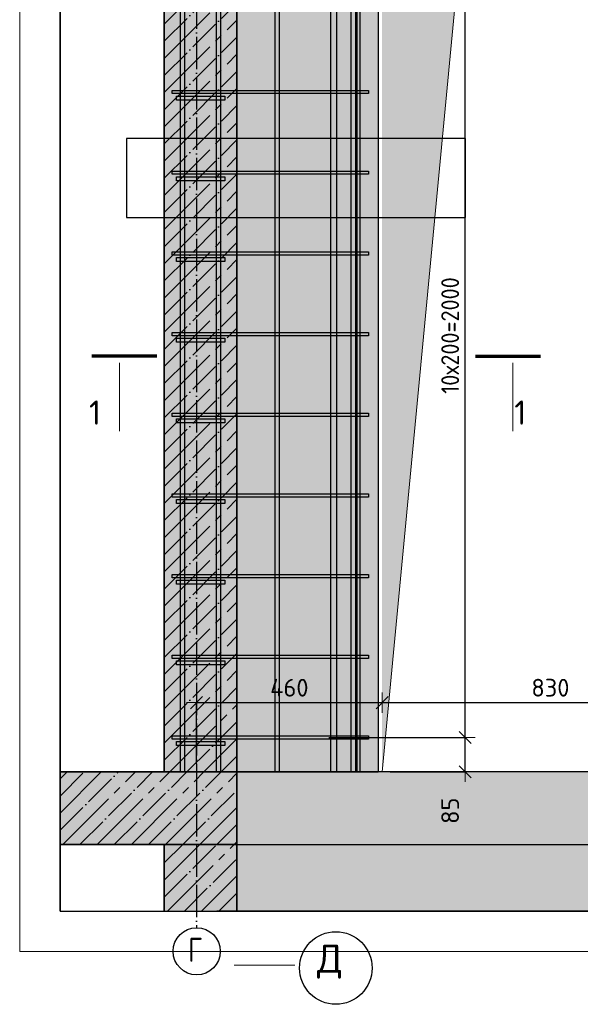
# Model space of a CAD drawing. Header units: millimetres. Extents: x -2995 to 47287, y -2809 to 58122.
# Tile 67 of 143: x 35656 to 37046, y 31986 to 34427. Entities that reach past the tile are written whole.
import ezdxf

# ---------------------------------------------------------------- set-up
doc = ezdxf.new("R2010")
doc.units = ezdxf.units.MM
doc.header["$PDMODE"] = 65
doc.linetypes.add('______11', pattern=[100, 80, -10, 0, -10])
doc.linetypes.add('______5', pattern=[220, 160, -20, 20, -20])
for name, color, linetype, lineweight in [('Standard', 7, 'Continuous', 25), ('Арм.стержн. Арматура края', 96, 'Continuous', 35), ('Арм.стержн. вертикальными 1', 22, 'Continuous', 35), ('Арм.стержн. Доп. арматура', 180, 'Continuous', 35), ('Арм.стержн. Хомут', 240, 'Continuous', 35), ('Размерная линия_ общее', 7, 'Continuous', 13), ('Фундамент (1)', 7, 'Continuous', 35)]:
    doc.layers.add(name, color=color, linetype=linetype, lineweight=lineweight)
doc.layers.add('Осевая линия_ общее', color=7, linetype='______5', lineweight=13, true_color=0xa0a0a0)
doc.styles.add('ISOCPEUR', font='ISOCPEUR')
doc.dimstyles.new('DIMSTYLE_3', dxfattribs={"dimtxt": 44, "dimasz": 50, "dimexe": 0, "dimexo": 0, "dimgap": 22, "dimtad": 2, "dimdec": 0, "dimrnd": 5, "dimzin": 12, "dimdsep": 46, "dimtxsty": 'ISOCPEUR', "dimblk1": 'ALL_ML_STRICH', "dimblk2": 'ALL_ML_STRICH', "dimsah": 1, "dimcen": 0, "dimclrd": 7, "dimclre": 256, "dimclrt": 7, "dimadec": 0, "dimazin": 0, "dimtfac": 1, "dimtdec": 0, "dimtix": 1, "dimtmove": 2, "dimatfit": 3, "dimfxl": 0, "dimtzin": 0, "dimlwd": 0, "dimlwe": -3, "dimarcsym": 0})
doc.dimstyles.new('DIMSTYLE_8', dxfattribs={"dimtxt": 44, "dimasz": 50, "dimexe": 0, "dimexo": 0, "dimgap": 22, "dimtad": 2, "dimdec": 0, "dimrnd": 5, "dimzin": 12, "dimdsep": 46, "dimtxsty": 'ISOCPEUR', "dimblk1": 'ALL_ML_STRICH', "dimblk2": 'ALL_ML_STRICH', "dimsah": 1, "dimcen": 0, "dimclrd": 7, "dimclre": 256, "dimclrt": 7, "dimadec": 0, "dimazin": 0, "dimtfac": 1, "dimtdec": 0, "dimtix": 1, "dimtmove": 2, "dimatfit": 3, "dimfxl": 0, "dimtvp": 1.2, "dimtzin": 0, "dimlwd": 0, "dimlwe": -3, "dimarcsym": 0})

# ---------------------------------------------------------------- blocks, each defined once
blk = doc.blocks.new('ALL_ML_STRICH')
at = {"color": 0, "linetype": 'ByBlock', "lineweight": -2}
for p, q in [((0, -0.5), (0, 0.5)), ((-1, 0), (0.5, 0)), ((-0.3, -0.3), (0.3, 0.3))]:
    blk.add_line(p, q, dxfattribs=at)
blk = doc.blocks.new('*D42')
at = {"layer": 'DEFPOINTS', "color": 7, "linetype": 'Continuous', "lineweight": 13, "transparency": 33554687}
for p in [(36094.2, 32734.1), (36554.2, 32730.9), (36094.2, 32562.5)]:
    blk.add_point(p, dxfattribs=at)
at = {"layer": 'Размерная линия_ общее', "color": 253, "linetype": 'Continuous', "lineweight": -2, "true_color": 0xa0a0a0, "transparency": 33554687}
for p, q in [((36094.2, 32582.5), (36094.2, 32734.1)), ((36554.2, 32734.1), (36554.2, 32734.1))]:
    blk.add_line(p, q, dxfattribs=at)
at = {"layer": 'Размерная линия_ общее', "color": 7, "linetype": 'Continuous', "lineweight": -2, "transparency": 33554687}
blk.add_line((36094.2, 32734.1), (36554.2, 32734.1), dxfattribs=at)
at = {"layer": 'Размерная линия_ общее', "color": 7, "linetype": 'Continuous', "lineweight": 13, "transparency": 33554687, "xscale": 50, "yscale": 50, "zscale": 50, "rotation": 180}
blk.add_blockref('ALL_ML_STRICH', (36094.2, 32734.1), dxfattribs=at)
at = {"layer": 'Размерная линия_ общее', "color": 7, "linetype": 'Continuous', "lineweight": 13, "transparency": 33554687, "xscale": 50, "yscale": 50, "zscale": 50}
blk.add_blockref('ALL_ML_STRICH', (36554.2, 32734.1), dxfattribs=at)
at = {"layer": 'Размерная линия_ общее', "color": 7, "linetype": 'Continuous', "lineweight": 13, "transparency": 33554687, "insert": (36324.2, 32771.1), "char_height": 44, "width": 132, "attachment_point": 5, "style": 'ISOCPEUR'}
blk.add_mtext('\\A1;{460}', dxfattribs=at)
blk = doc.blocks.new('*D43')
at = {"layer": 'DEFPOINTS', "color": 7, "linetype": 'Continuous', "lineweight": 13, "transparency": 33554687}
for p in [(36554.2, 32734.1), (36554.2, 32730.9), (37384.2, 32562.5)]:
    blk.add_point(p, dxfattribs=at)
at = {"layer": 'Размерная линия_ общее', "color": 253, "linetype": 'Continuous', "lineweight": -2, "true_color": 0xa0a0a0, "transparency": 33554687}
for p, q in [((36554.2, 32734.1), (36554.2, 32734.1)), ((37384.2, 32582.5), (37384.2, 32734.1))]:
    blk.add_line(p, q, dxfattribs=at)
at = {"layer": 'Размерная линия_ общее', "color": 7, "linetype": 'Continuous', "lineweight": -2, "transparency": 33554687}
blk.add_line((36554.2, 32734.1), (37384.2, 32734.1), dxfattribs=at)
at = {"layer": 'Размерная линия_ общее', "color": 7, "linetype": 'Continuous', "lineweight": 13, "transparency": 33554687, "xscale": 50, "yscale": 50, "zscale": 50, "rotation": 180}
blk.add_blockref('ALL_ML_STRICH', (36554.2, 32734.1), dxfattribs=at)
at = {"layer": 'Размерная линия_ общее', "color": 7, "linetype": 'Continuous', "lineweight": 13, "transparency": 33554687, "xscale": 50, "yscale": 50, "zscale": 50}
blk.add_blockref('ALL_ML_STRICH', (37384.2, 32734.1), dxfattribs=at)
at = {"layer": 'Размерная линия_ общее', "color": 7, "linetype": 'Continuous', "lineweight": 13, "transparency": 33554687, "insert": (36971.4, 32771.1), "char_height": 44, "width": 132, "attachment_point": 5, "style": 'ISOCPEUR'}
blk.add_mtext('\\A1;{830}', dxfattribs=at)
blk = doc.blocks.new('*D49')
at = {"layer": 'DEFPOINTS', "color": 7, "linetype": 'Continuous', "lineweight": 13, "transparency": 33554687}
for p in [(36402.1, 32647.5), (36554.2, 32562.5), (36759.9, 32562.5)]:
    blk.add_point(p, dxfattribs=at)
at = {"layer": 'Размерная линия_ общее', "color": 253, "linetype": 'Continuous', "lineweight": -2, "true_color": 0xa0a0a0, "transparency": 33554687}
for p, q in [((36422.1, 32647.5), (36759.9, 32647.5)), ((36574.2, 32562.5), (36759.9, 32562.5))]:
    blk.add_line(p, q, dxfattribs=at)
at = {"layer": 'Размерная линия_ общее', "color": 7, "linetype": 'Continuous', "lineweight": -2, "transparency": 33554687}
blk.add_line((36759.9, 32562.5), (36759.9, 32647.5), dxfattribs=at)
at = {"layer": 'Размерная линия_ общее', "color": 7, "linetype": 'Continuous', "lineweight": 13, "transparency": 33554687, "xscale": 50, "yscale": 50, "zscale": 50}
for p, rotation in [((36759.9, 32647.5), 90), ((36759.9, 32562.5), 270)]:
    blk.add_blockref('ALL_ML_STRICH', p, dxfattribs=dict(at, rotation=rotation))
at = {"layer": 'Размерная линия_ общее', "color": 7, "linetype": 'Continuous', "lineweight": 13, "transparency": 33554687, "insert": (36722.8, 32466.2), "char_height": 44, "width": 88, "attachment_point": 5, "rotation": 90, "style": 'ISOCPEUR'}
blk.add_mtext('\\A1;{85}', dxfattribs=at)
blk = doc.blocks.new('*D50')
at = {"layer": 'DEFPOINTS', "color": 7, "linetype": 'Continuous', "lineweight": 13, "transparency": 33554687}
for p in [(36373.9, 34647.5), (36402.1, 32647.5), (36759.9, 32647.5)]:
    blk.add_point(p, dxfattribs=at)
at = {"layer": 'Размерная линия_ общее', "color": 253, "linetype": 'Continuous', "lineweight": -2, "true_color": 0xa0a0a0, "transparency": 33554687}
for p, q in [((36393.9, 34647.5), (36759.9, 34647.5)), ((36422.1, 32647.5), (36759.9, 32647.5))]:
    blk.add_line(p, q, dxfattribs=at)
at = {"layer": 'Размерная линия_ общее', "color": 7, "linetype": 'Continuous', "lineweight": -2, "transparency": 33554687}
blk.add_line((36759.9, 32647.5), (36759.9, 34647.5), dxfattribs=at)
at = {"layer": 'Размерная линия_ общее', "color": 7, "linetype": 'Continuous', "lineweight": 13, "transparency": 33554687, "xscale": 50, "yscale": 50, "zscale": 50}
for p, rotation in [((36759.9, 34647.5), 90), ((36759.9, 32647.5), 270)]:
    blk.add_blockref('ALL_ML_STRICH', p, dxfattribs=dict(at, rotation=rotation))
at = {"layer": 'Размерная линия_ общее', "color": 7, "linetype": 'Continuous', "lineweight": 13, "transparency": 33554687, "insert": (36700.9, 33499.5), "char_height": 44, "width": 2.2, "attachment_point": 1, "rotation": 90, "line_spacing_factor": 0.60241, "style": 'ISOCPEUR'}
blk.add_mtext('\\W0.91;10х200=2000', dxfattribs=at)

msp = doc.modelspace()

# ---------------------------------------------------------------- hatches: boundary and pattern name
at = {"linetype": '______5', "lineweight": -3, "transparency": 33554687}
msp.add_hatch(color=9, dxfattribs=at).paths.add_polyline_path([(36194.2, 32382.5), (36194.2, 32562.5), (35755.8, 32562.5), (35755.8, 32382.5)])
at = {"linetype": 'Continuous', "lineweight": 13, "transparency": 33554687}
msp.add_hatch(color=7, dxfattribs=at).paths.add_polyline_path([(36194.2, 32382.5), (37794.2, 32382.5), (37794.2, 32562.5), (36194.2, 32562.5)])
at = {"linetype": 'Continuous', "lineweight": -3, "true_color": 0xc7c7c7, "transparency": 33554687}
msp.add_hatch(color=9, dxfattribs=at).paths.add_polyline_path([(36194.2, 32382.5), (36014.2, 32382.5), (36014.2, 32217.3), (36194.2, 32217.3)])
at = {"layer": 'Standard', "linetype": 'Continuous', "lineweight": -3, "true_color": 0xc7c7c7, "transparency": 33554687}
msp.add_hatch(color=9, dxfattribs=at).paths.add_polyline_path([(36194.2, 32562.5), (36194.2, 35682.5), (36014.2, 35682.5), (36014.2, 32562.5)])
at = {"layer": 'Standard', "linetype": 'Continuous', "lineweight": 13, "transparency": 33554687}
h = msp.add_hatch(color=7, dxfattribs=at)
h.paths.add_polyline_path([(36544.2, 34762.5), (37444.2, 34762.5), (37444.2, 32562.5), (37794.2, 32562.5), (37794.2, 35682.5), (36194.2, 35682.5), (36194.2, 32562.5), (36544.2, 32562.5)])
h.paths.add_polyline_path([(37664.2, 33732.5), (37664.1, 33730.4), (37663.7, 33728.4), (37663.2, 33726.4), (37662.4, 33724.4), (37661.5, 33722.5), (37660.3, 33720.8), (37659, 33719.2), (37657.5, 33717.7), (37655.9, 33716.4), (37654.2, 33715.2), (37652.3, 33714.3), (37650.3, 33713.5), (37648.3, 33713), (37646.3, 33712.6), (37644.2, 33712.5), (37642.1, 33712.6), (37640, 33713), (37638, 33713.5), (37636, 33714.3), (37634.2, 33715.2), (37632.4, 33716.4), (37630.8, 33717.7), (37629.3, 33719.2), (37628, 33720.8), (37626.8, 33722.5), (37625.9, 33724.4), (37625.1, 33726.4), (37624.6, 33728.4), (37624.3, 33730.4), (37624.2, 33732.5), (37624.3, 33734.6), (37624.6, 33736.7), (37625.1, 33738.7), (37625.9, 33740.7), (37626.8, 33742.5), (37628, 33744.3), (37629.3, 33745.9), (37630.8, 33747.4), (37632.4, 33748.7), (37634.2, 33749.9), (37636, 33750.8), (37638, 33751.6), (37640, 33752.1), (37642.1, 33752.4), (37644.2, 33752.5), (37646.3, 33752.4), (37648.3, 33752.1), (37650.3, 33751.6), (37652.3, 33750.8), (37654.2, 33749.9), (37655.9, 33748.7), (37657.5, 33747.4), (37659, 33745.9), (37660.3, 33744.3), (37661.5, 33742.5), (37662.4, 33740.7), (37663.2, 33738.7), (37663.7, 33736.7), (37664.1, 33734.6)], flags=16)
msp.add_hatch(color=7, dxfattribs=at).paths.add_polyline_path([(37794.2, 32217.3), (37794.2, 32382.5), (36194.2, 32382.5), (36194.2, 32217.3)])
at = {"layer": 'Фундамент (1)', "linetype": 'Continuous', "lineweight": 13, "true_color": 0x2d2d2d, "transparency": 33554687}
msp.add_hatch(color=250, dxfattribs=at).paths.add_polyline_path([(36745.1, 34571.6), (37384.2, 34762.5), (36554.2, 34762.5), (36554.2, 32562.5)])

# ---------------------------------------------------------------- linework, layer by layer
at = {"color": 52, "linetype": 'Continuous', "lineweight": -3, "transparency": 33554687}
for p, q in [((35755.8, 36786.8), (35755.8, 32217.3)), ((35755.8, 32217.3), (35755.8, 36786.8)), ((35920.9, 34131.9), (35920.9, 33936.8)), ((36760.9, 34131.9), (35920.9, 34131.9)), ((35920.9, 34131.9), (35920.9, 33936.8)), ((36760.9, 34131.9), (35920.9, 34131.9)), ((36760.9, 33936.8), (36760.9, 34131.9)), ((36760.9, 33936.8), (36760.9, 34131.9)), ((35920.9, 33936.8), (36760.9, 33936.8)), ((35920.9, 33936.8), (36760.9, 33936.8)), ((35755.8, 32217.3), (40293.5, 32217.3)), ((35755.8, 32217.3), (40293.5, 32217.3))]:
    msp.add_line(p, q, dxfattribs=at)
at = {"color": 7, "linetype": 'Continuous', "lineweight": 25, "transparency": 33554687}
for p, q in [((35755.8, 32612.5), (35755.8, 32332.5)), ((36194.2, 32562.5), (36014.2, 32562.5)), ((36544.2, 32562.5), (36194.2, 32562.5)), ((37444.2, 32562.5), (36544.2, 32562.5)), ((36194.2, 32382.5), (36014.2, 32382.5)), ((36014.2, 32382.5), (36194.2, 32382.5)), ((36194.2, 32382.5), (37794.2, 32382.5)), ((35964.2, 32217.3), (36244.2, 32217.3))]:
    msp.add_line(p, q, dxfattribs=at)
at = {"color": 253, "linetype": '______11', "lineweight": -3, "true_color": 0xababab, "transparency": 33554687}
for p, q in [((35755.8, 32502.7), (35815.6, 32562.5)), ((35755.8, 32417.9), (35900.5, 32562.5)), ((35805.3, 32382.5), (35985.3, 32562.5)), ((35890.2, 32382.5), (36070.2, 32562.5)), ((35975, 32382.5), (36155, 32562.5)), ((36059.9, 32382.5), (36194.2, 32516.8)), ((36144.7, 32382.5), (36194.2, 32432)), ((36014.2, 32336.8), (36059.9, 32382.5)), ((36014.2, 32252), (36144.7, 32382.5)), ((36064.4, 32217.3), (36194.2, 32347.1)), ((36149.2, 32217.3), (36194.2, 32262.2))]:
    msp.add_line(p, q, dxfattribs=at)
at = {"color": 253, "linetype": '______5', "lineweight": -3, "true_color": 0xababab, "transparency": 33554687}
for p, q in [((35755.8, 32545.2), (35773.2, 32562.5)), ((35755.8, 32460.3), (35858.1, 32562.5)), ((35762.9, 32382.5), (35942.9, 32562.5)), ((35847.8, 32382.5), (36027.8, 32562.5)), ((35932.6, 32382.5), (36112.6, 32562.5)), ((36017.5, 32382.5), (36194.2, 32559.2)), ((36102.3, 32382.5), (36194.2, 32474.4)), ((36187.2, 32382.5), (36194.2, 32389.5)), ((36014.2, 32379.2), (36017.5, 32382.5)), ((36014.2, 32294.4), (36102.3, 32382.5)), ((36022, 32217.3), (36187.2, 32382.5)), ((36106.8, 32217.3), (36194.2, 32304.7)), ((36191.7, 32217.3), (36194.2, 32219.8))]:
    msp.add_line(p, q, dxfattribs=at)
at = {"color": 7, "linetype": 'Continuous', "lineweight": 35, "transparency": 33554687}
for p, q in [((36014.2, 32562.5), (35755.8, 32562.5)), ((36194.2, 32382.5), (36194.2, 32562.5)), ((35755.8, 32382.5), (36014.2, 32382.5)), ((36014.2, 32382.5), (36014.2, 32217.3)), ((36194.2, 32217.3), (36194.2, 32382.5))]:
    msp.add_line(p, q, dxfattribs=at)
at = {"layer": 'Standard', "color": 7, "linetype": 'Continuous', "lineweight": 35, "transparency": 33554687}
for p, q in [((36014.2, 35682.5), (36014.2, 32562.5)), ((36194.2, 32562.5), (36194.2, 35682.5))]:
    msp.add_line(p, q, dxfattribs=at)
at = {"layer": 'Standard', "color": 7, "linetype": 'Continuous', "lineweight": 25, "transparency": 33554687}
for p, q in [((36544.2, 34762.5), (36544.2, 32562.5)), ((36014.2, 32562.5), (36194.2, 32562.5)), ((36194.2, 32562.5), (36544.2, 32562.5)), ((36194.2, 32382.5), (37794.2, 32382.5)), ((37844.2, 32217.3), (36144.2, 32217.3))]:
    msp.add_line(p, q, dxfattribs=at)
at = {"layer": 'Standard', "color": 253, "linetype": '______5', "lineweight": -3, "true_color": 0xababab, "transparency": 33554687}
for p, q in [((36014.2, 34415.7), (36194.2, 34595.7)), ((36014.2, 34330.8), (36194.2, 34510.8)), ((36014.2, 34246), (36194.2, 34426)), ((36014.2, 34161.1), (36194.2, 34341.1)), ((36014.2, 34076.3), (36194.2, 34256.3)), ((36014.2, 33991.4), (36194.2, 34171.4)), ((36014.2, 33906.6), (36194.2, 34086.6)), ((36014.2, 33821.7), (36194.2, 34001.7)), ((36014.2, 33736.9), (36194.2, 33916.9)), ((36014.2, 33652), (36194.2, 33832)), ((36014.2, 33567.2), (36194.2, 33747.2)), ((36014.2, 33482.3), (36194.2, 33662.3)), ((36014.2, 33397.5), (36194.2, 33577.5)), ((36014.2, 33312.6), (36194.2, 33492.6)), ((36014.2, 33227.8), (36194.2, 33407.8)), ((36014.2, 33142.9), (36194.2, 33322.9)), ((36014.2, 33058.1), (36194.2, 33238.1)), ((36014.2, 32973.2), (36194.2, 33153.2)), ((36014.2, 32888.3), (36194.2, 33068.3)), ((36014.2, 32803.5), (36194.2, 32983.5)), ((36014.2, 32718.6), (36194.2, 32898.6)), ((36014.2, 32633.8), (36194.2, 32813.8)), ((36027.8, 32562.5), (36194.2, 32728.9)), ((36112.6, 32562.5), (36194.2, 32644.1))]:
    msp.add_line(p, q, dxfattribs=at)
at = {"layer": 'Standard', "color": 253, "linetype": '______11', "lineweight": -3, "true_color": 0xababab, "transparency": 33554687}
for p, q in [((36014.2, 34373.3), (36194.2, 34553.3)), ((36014.2, 34288.4), (36194.2, 34468.4)), ((36014.2, 34203.6), (36194.2, 34383.6)), ((36014.2, 34118.7), (36194.2, 34298.7)), ((36014.2, 34033.9), (36194.2, 34213.9)), ((36014.2, 33949), (36194.2, 34129)), ((36014.2, 33864.2), (36194.2, 34044.2)), ((36014.2, 33779.3), (36194.2, 33959.3)), ((36014.2, 33694.5), (36194.2, 33874.5)), ((36014.2, 33609.6), (36194.2, 33789.6)), ((36014.2, 33524.7), (36194.2, 33704.7)), ((36014.2, 33439.9), (36194.2, 33619.9)), ((36014.2, 33355), (36194.2, 33535)), ((36014.2, 33270.2), (36194.2, 33450.2)), ((36014.2, 33185.3), (36194.2, 33365.3)), ((36014.2, 33100.5), (36194.2, 33280.5)), ((36014.2, 33015.6), (36194.2, 33195.6)), ((36014.2, 32930.8), (36194.2, 33110.8)), ((36014.2, 32845.9), (36194.2, 33025.9)), ((36014.2, 32761.1), (36194.2, 32941.1)), ((36014.2, 32676.2), (36194.2, 32856.2)), ((36014.2, 32591.4), (36194.2, 32771.4)), ((36070.2, 32562.5), (36194.2, 32686.5)), ((36155, 32562.5), (36194.2, 32601.7))]:
    msp.add_line(p, q, dxfattribs=at)
at = {"layer": 'Standard', "color": 7, "linetype": 'Continuous', "lineweight": 70, "transparency": 33554687}
for p, q in [((35995.7, 33592.7), (35834.9, 33592.7)), ((36785.7, 33592.7), (36946.5, 33592.7))]:
    msp.add_line(p, q, dxfattribs=at)
at = {"layer": 'Standard', "color": 7, "linetype": 'Continuous', "lineweight": 13, "transparency": 33554687}
for p, q in [((35903.4, 33576.7), (35903.4, 33407.1)), ((36877.9, 33576.7), (36877.9, 33407.1)), ((36187.6, 32083.1), (36337.6, 32083.1))]:
    msp.add_line(p, q, dxfattribs=at)
for points in [[(35655.8, 32117.3), (40393.5, 32117.3), (40393.5, 36886.8), (35655.8, 36886.8), (35655.8, 32117.3)], [(36554.2, 32562.5), (36745.1, 34571.6), (37384.2, 34762.5)]]:
    msp.add_lwpolyline(points, dxfattribs=at)
at = {"layer": 'Standard', "color": 7, "linetype": 'Continuous', "lineweight": 25, "transparency": 33554687}
msp.add_circle((36439.6, 32076.4), 90, dxfattribs=at)
at = {"layer": 'Арм.стержн. Арматура края', "color": 4, "linetype": 'Continuous', "lineweight": 25, "transparency": 33554687}
for points in [[(36044.2, 34237.5), (36164.2, 34237.5), (36164.2, 34227.5), (36044.2, 34227.5), (36044.2, 34237.5)], [(36044.2, 34037.5), (36164.2, 34037.5), (36164.2, 34027.5), (36044.2, 34027.5), (36044.2, 34037.5)], [(36044.2, 33837.5), (36164.2, 33837.5), (36164.2, 33827.5), (36044.2, 33827.5), (36044.2, 33837.5)], [(36044.2, 33637.5), (36164.2, 33637.5), (36164.2, 33627.5), (36044.2, 33627.5), (36044.2, 33637.5)], [(36044.2, 33437.5), (36164.2, 33437.5), (36164.2, 33427.5), (36044.2, 33427.5), (36044.2, 33437.5)], [(36044.2, 33237.5), (36164.2, 33237.5), (36164.2, 33227.5), (36044.2, 33227.5), (36044.2, 33237.5)], [(36044.2, 33037.5), (36164.2, 33037.5), (36164.2, 33027.5), (36044.2, 33027.5), (36044.2, 33037.5)], [(36044.2, 32837.5), (36164.2, 32837.5), (36164.2, 32827.5), (36044.2, 32827.5), (36044.2, 32837.5)], [(36044.2, 32637.5), (36164.2, 32637.5), (36164.2, 32627.5), (36044.2, 32627.5), (36044.2, 32637.5)]]:
    msp.add_lwpolyline(points, dxfattribs=at)
at = {"layer": 'Арм.стержн. вертикальными 1', "color": 4, "linetype": 'Continuous', "lineweight": 25, "transparency": 33554687}
for points in [[(36054.1, 32562.5), (36054.1, 36692.5), (36064.1, 36692.5), (36064.1, 32562.5), (36054.1, 32562.5)], [(36054.1, 32562.5), (36054.1, 36692.5), (36064.1, 36692.5), (36064.1, 32562.5), (36054.1, 32562.5)], [(36054.1, 32562.5), (36054.1, 36692.5), (36064.1, 36692.5), (36064.1, 32562.5), (36054.1, 32562.5)], [(36143.7, 32562.5), (36143.7, 36692.5), (36153.7, 36692.5), (36153.7, 32562.5), (36143.7, 32562.5)], [(36143.7, 32562.5), (36143.7, 36692.5), (36153.7, 36692.5), (36153.7, 32562.5), (36143.7, 32562.5)], [(36143.7, 32562.5), (36143.7, 36692.5), (36153.7, 36692.5), (36153.7, 32562.5), (36143.7, 32562.5)], [(36289.2, 32562.5), (36289.2, 36692.5), (36299.2, 36692.5), (36299.2, 32562.5), (36289.2, 32562.5)], [(36289.2, 32562.5), (36289.2, 36692.5), (36299.2, 36692.5), (36299.2, 32562.5), (36289.2, 32562.5)], [(36489.2, 32562.5), (36489.2, 36692.5), (36499.2, 36692.5), (36499.2, 32562.5), (36489.2, 32562.5)], [(36489.2, 32562.5), (36489.2, 36692.5), (36499.2, 36692.5), (36499.2, 32562.5), (36489.2, 32562.5)]]:
    msp.add_lwpolyline(points, dxfattribs=at)
at = {"layer": 'Арм.стержн. Доп. арматура', "color": 7, "linetype": 'Continuous', "lineweight": 25, "transparency": 33554687}
for points in [[(36427.2, 32562.5), (36427.2, 35362.5), (36441.2, 35362.5), (36441.2, 32562.5), (36427.2, 32562.5)], [(36427.2, 32562.5), (36427.2, 35362.5), (36441.2, 35362.5), (36441.2, 32562.5), (36427.2, 32562.5)], [(36477.2, 32562.5), (36477.2, 35362.5), (36491.2, 35362.5), (36491.2, 32562.5), (36477.2, 32562.5)], [(36477.2, 32562.5), (36477.2, 35362.5), (36491.2, 35362.5), (36491.2, 32562.5), (36477.2, 32562.5)]]:
    msp.add_lwpolyline(points, dxfattribs=at)
at = {"layer": 'Арм.стержн. Хомут', "color": 40, "linetype": 'Continuous', "lineweight": 25, "transparency": 33554687}
for points in [[(36034.1, 34251.5), (36520.2, 34251.5), (36520.2, 34243.5), (36034.1, 34243.5), (36034.1, 34251.5)], [(36034.1, 34051.5), (36520.2, 34051.5), (36520.2, 34043.5), (36034.1, 34043.5), (36034.1, 34051.5)], [(36034.1, 33851.5), (36520.2, 33851.5), (36520.2, 33843.5), (36034.1, 33843.5), (36034.1, 33851.5)], [(36034.1, 33651.5), (36520.2, 33651.5), (36520.2, 33643.5), (36034.1, 33643.5), (36034.1, 33651.5)], [(36034.1, 33451.5), (36520.2, 33451.5), (36520.2, 33443.5), (36034.1, 33443.5), (36034.1, 33451.5)], [(36034.1, 33251.5), (36520.2, 33251.5), (36520.2, 33243.5), (36034.1, 33243.5), (36034.1, 33251.5)], [(36034.1, 33051.5), (36520.2, 33051.5), (36520.2, 33043.5), (36034.1, 33043.5), (36034.1, 33051.5)], [(36034.1, 32851.5), (36520.2, 32851.5), (36520.2, 32843.5), (36034.1, 32843.5), (36034.1, 32851.5)], [(36034.1, 32651.5), (36520.2, 32651.5), (36520.2, 32643.5), (36034.1, 32643.5), (36034.1, 32651.5)]]:
    msp.add_lwpolyline(points, dxfattribs=at)
at = {"layer": 'Осевая линия_ общее', "color": 253, "linetype": '______11', "lineweight": -3, "true_color": 0xa0a0a0, "transparency": 33554687}
msp.add_line((36094.2, 36786.8), (36094.2, 32176.9), dxfattribs=at)
at = {"layer": 'Осевая линия_ общее', "color": 7, "linetype": 'Continuous', "lineweight": -3, "transparency": 33554687}
msp.add_circle((36094.6, 32117.8), 58.5, dxfattribs=at)

# ---------------------------------------------------------------- texts
at = {"layer": 'Standard', "color": 7, "linetype": 'Continuous', "lineweight": 13, "transparency": 33554687, "style": 'ISOCPEUR'}
for s, insert, char_height, width, attachment_point in [('\\A1;{\\fISOCPEUR|i0|b0;\\H60.000000;\\W1.000000;\\C7;1}\\P', (35827.5, 33423.1), 60, 46.667, 7), ('\\A1;{\\fISOCPEUR|i0|b0;\\H60.000000;\\W1.000000;\\C7;1}\\P', (36881.8, 33423.1), 60, 46.667, 7), ('\\A1;{\\fISOCPEUR|i0|b0;\\H70.000000;\\W1.000000;\\C7;Д}\\P', (36392.9, 32134.5), 70, 91.636, 1)]:
    msp.add_mtext(s, dxfattribs=dict(at, insert=insert, char_height=char_height, width=width, attachment_point=attachment_point))
at = {"layer": 'Осевая линия_ общее', "color": 7, "linetype": 'Continuous', "lineweight": -3, "transparency": 33554687, "insert": (36073.6, 32091.7), "char_height": 60, "width": 65.281, "attachment_point": 7, "style": 'ISOCPEUR'}
msp.add_mtext('\\W0.78;Г', dxfattribs=at)

# ---------------------------------------------------------------- dimensions: what is measured, and where the dimension line sits
at = {"layer": 'Размерная линия_ общее', "color": 7, "linetype": 'Continuous', "lineweight": 13, "transparency": 33554687}
dim = msp.add_linear_dim(base=(36759.9, 34647.5), p1=(36422.1, 32647.5), p2=(36393.9, 34647.5), angle=90, text='\\W0.91;10х200=2000', dimstyle='DIMSTYLE_3', override={"dimpost": '<>', "dimclrd": 7, "dimclre": 253, "dimclrt": 7, "dimlwd": 0, "dimlwe": 65533}, dxfattribs=at)
dim.commit()
dim.dimension.update_dxf_attribs({"geometry": '*D50', "text_midpoint": (36737.9, 33647.5), "dimtype": 160})
for base, p1, p2, picture, middle in [((36554.2, 32734.1), (36094.2, 32582.5), (36554.2, 32734.1), '*D42', (36324.2, 32771.1)), ((37384.2, 32734.1), (36554.2, 32734.1), (37384.2, 32582.5), '*D43', (36971.4, 32771.1))]:
    dim = msp.add_linear_dim(base=base, p1=p1, p2=p2, dimstyle='DIMSTYLE_3', override={"dimpost": '<>', "dimclrd": 7, "dimclre": 253, "dimclrt": 7, "dimlwd": 0, "dimlwe": 65533}, dxfattribs=at)
    dim.commit()
    dim.dimension.update_dxf_attribs({"geometry": picture, "text_midpoint": middle, "dimtype": 160})
dim = msp.add_linear_dim(base=(36759.9, 32647.5), p1=(36574.2, 32562.5), p2=(36422.1, 32647.5), angle=90, dimstyle='DIMSTYLE_8', override={"dimpost": '<>', "dimclrd": 7, "dimclre": 253, "dimclrt": 7, "dimlwd": 0, "dimlwe": 65533}, dxfattribs=at)
dim.commit()
dim.dimension.update_dxf_attribs({"geometry": '*D49', "text_midpoint": (36722.8, 32466.2), "dimtype": 160})

doc.saveas('drawing.dxf')
